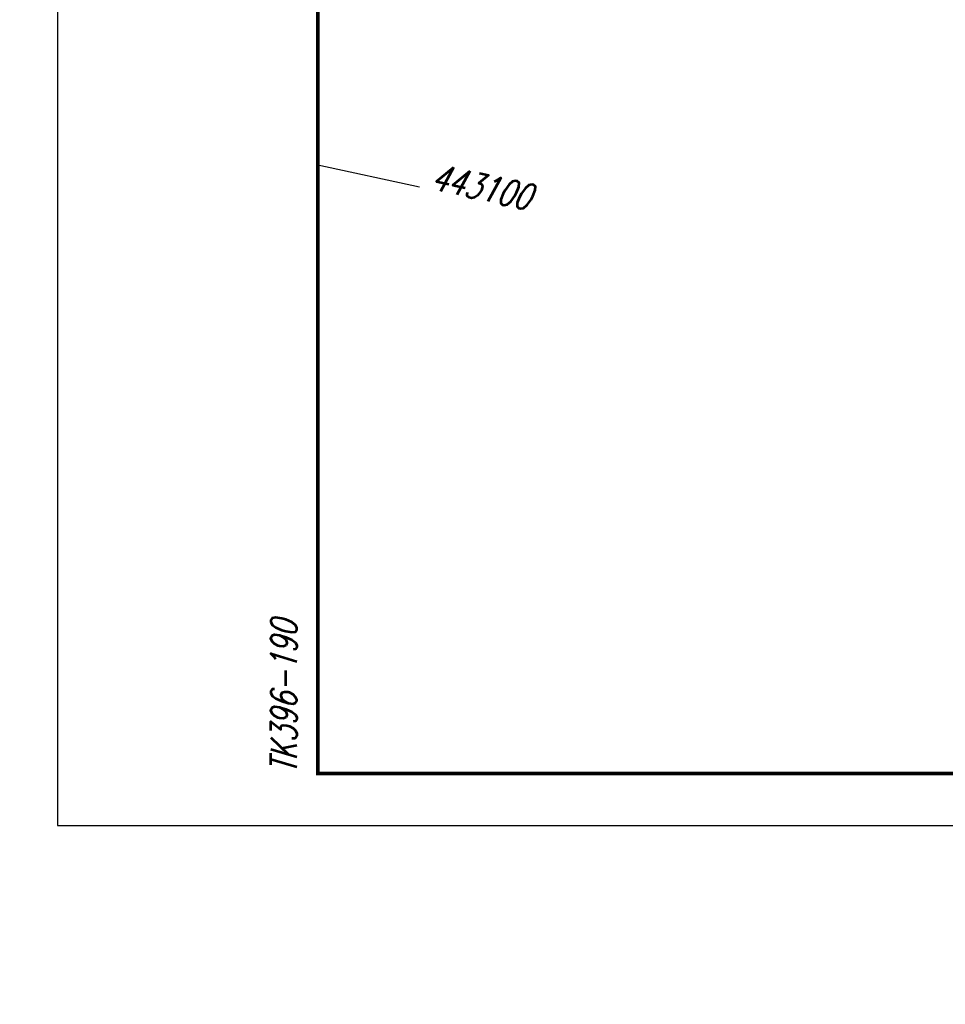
# Model space of a CAD drawing. Extents: x -134 to 1642, y -665 to 1050.
# Tile 1 of 88: x -4 to 85, y -17 to 77. Entities that reach past the tile are written whole.
import ezdxf

# ---------------------------------------------------------------- set-up
doc = ezdxf.new("R2010")
doc.units = 0
doc.header["$LTSCALE"] = 2
doc.header["$MEASUREMENT"] = 0
doc.linetypes.add('AUSGEZOGEN', pattern=[0])
for name, color, linetype in [('NETZ', 250, 'AUSGEZOGEN'), ('RAHMEN', 250, 'AUSGEZOGEN'), ('Rinne', 200, 'CONTINUOUS')]:
    doc.layers.add(name, color=color, linetype=linetype)
doc.styles.add('ROMANS', font='romans.shx', dxfattribs={"width": 0.8})

msp = doc.modelspace()

# ---------------------------------------------------------------- hatches: boundary and pattern name
at = {"layer": 'Rinne'}
h = msp.add_hatch(dxfattribs=at)
h.set_pattern_fill('ANSI31', color=256, scale=20, style=0)
edge = h.paths.add_edge_path()
edge.add_arc((275.368, -21751.935), 21947.712, 89.378358, 89.4555825, ccw=False)
edge.add_arc((441.164, -6471.327), 6666.204, 89.2382346, 89.378358, ccw=False)
edge.add_arc((-14330.566, -1117453.652), 1117746.729, 89.236362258, 89.238234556, ccw=False)
edge.add_arc((523.427, -3023.766), 3217.854, 89.201464, 89.236359, ccw=False)
edge.add_arc((555.116, -750.211), 944.078, 86.947295, 89.201464, ccw=False)
edge.add_arc((625.86, 576.328), 384.346, 266.94729, 270.48051)
edge.add_arc((580.862, 5941.795), 5750.002, 270.4805116, 270.6623839)
edge.add_arc((762.642, -9781.389), 9974.234, 90.5242944, 90.662384, ccw=False)
edge.add_arc((2442.173, -193318.226), 193518.754, 90.51436533, 90.52429443, ccw=False)
edge.add_arc((253.376, 50487.94), 50297.236, 270.5143659, 270.5338415)
edge.add_arc((717.25, 703), 510.135, 270.53384, 270.62712)
edge.add_arc((-30540.738, 2856402.629), 2856380.831, 270.627124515, 270.628371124)
edge.add_arc((769.636, 1592.381), 1398.889, 270.628371, 270.993107)
edge.add_arc((599.067, 11432.088), 11240.074, 270.9931067, 271.1217788)
edge.add_arc((275.388, -21749.981), 21944.958, 89.378358, 89.4555885, ccw=False)
edge.add_arc((441.152, -6472.293), 6666.37, 89.2382342, 89.378358, ccw=False)
edge.add_arc((-14329.56, -1117377.592), 1117669.861, 89.236362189, 89.238234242, ccw=False)
edge.add_arc((523.399, -3025.408), 3218.696, 89.201476, 89.236361, ccw=False)
edge.add_arc((555.097, -751.146), 944.214, 86.947292, 89.201476, ccw=False)
edge.add_arc((625.852, 575.592), 384.41, 266.94729, 270.48049)
edge.add_arc((580.849, 5941.868), 5750.874, 270.4804911, 270.6623925)
edge.add_arc((762.68, -9785.498), 9977.542, 90.5242933, 90.6623925, ccw=False)
edge.add_arc((2442.714, -193377.718), 193577.449, 90.51436665, 90.5242933, ccw=False)
edge.add_arc((253.389, 50486.674), 50296.77, 270.514367, 270.533841)
edge.add_arc((717.258, 702.216), 510.151, 270.53384, 270.62712)
edge.add_arc((-30543.476, 2856652.631), 2856631.648, 270.627124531, 270.628371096)
edge.add_arc((769.646, 1591.701), 1399.009, 270.628371, 270.993107)
edge.add_arc((599.068, 11431.925), 11240.712, 270.9931067, 271.1217807)

# ---------------------------------------------------------------- linework, layer by layer
at = {"layer": 'RAHMEN'}
for p, q in [((0, 420), (0, 0)), ((25.02, 63.432), (34.796, 61.326)), ((0, 0), (950, 0))]:
    msp.add_line(p, q, dxfattribs=at)
at = {"layer": 'RAHMEN', "const_width": 0.35}
msp.add_lwpolyline([(25, 5), (1130, 5), (1130, 415), (25, 415), (25, 5)], dxfattribs=at)

# ---------------------------------------------------------------- texts
at = {"layer": 'NETZ', "style": 'ROMANS', "oblique": 16.6, "width": 0.75}
msp.add_text('443100', height=2.5, rotation=347.8411, dxfattribs=at).set_placement((35.773, 61.115))
at = {"layer": 'RAHMEN', "style": 'ROMANS', "oblique": 16.6, "width": 0.75}
msp.add_text('TK396-190', height=2.5, rotation=90, dxfattribs=at).set_placement((23, 5))

doc.saveas('drawing.dxf')
